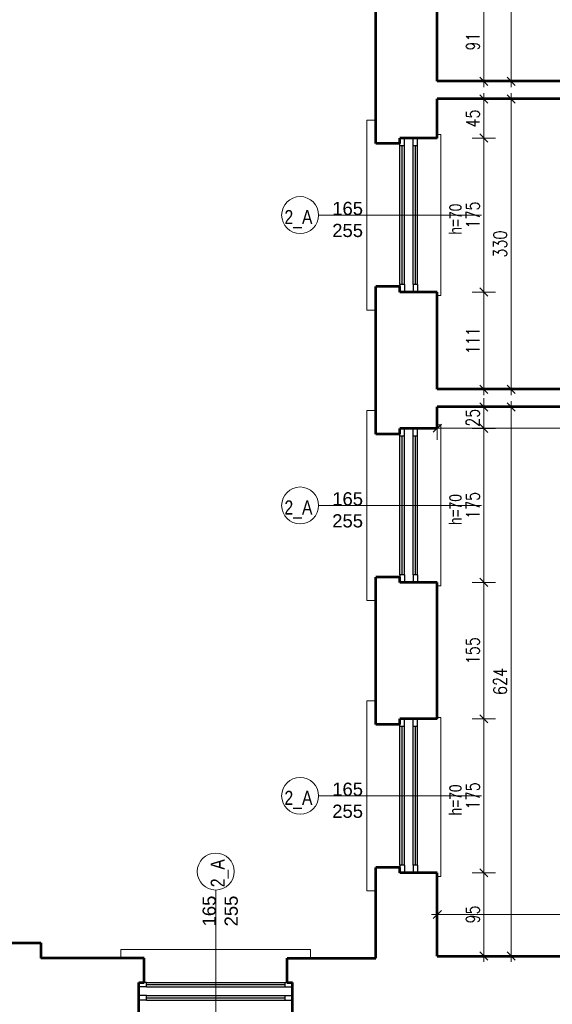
# Model space of a CAD drawing. Header units: millimetres. Extents: x 56977 to 67992, y 30187 to 42235.
# Tile 17 of 130: x 58559 to 59164, y 33924 to 35043. Entities that reach past the tile are written whole.
import ezdxf

# ---------------------------------------------------------------- set-up
doc = ezdxf.new("R2010")
doc.units = ezdxf.units.MM
doc.header["$MEASUREMENT"] = 0
doc.layers.get('0').update_dxf_attribs({"lineweight": 13})
doc.layers.get('DEFPOINTS').update_dxf_attribs({"lineweight": 13})
doc.layers.add('AI-OKNA', color=4, linetype='Continuous')
for name, color, linetype, lineweight in [('AI-OPISY', 3, 'Continuous', 13), ('AI_MURY', 40, 'Continuous', 53), ('AI_WIDOK', 8, 'Continuous', 13), ('Lines', 7, 'Continuous', 13), ('wymiary', 8, 'Continuous', 13)]:
    doc.layers.add(name, color=color, linetype=linetype, lineweight=lineweight)
doc.styles.get("Standard").update_dxf_attribs({"font": 'txt.shx'})
doc.styles.add('Style-ROMANS', font='ROMANS.shx')
doc.styles.add('WYMIAROWY-08', font='ROMANS.shx', dxfattribs={"width": 0.8})
doc.dimstyles.new('DYBY', dxfattribs={"dimscale": 100, "dimtxt": 0.15, "dimasz": 0.05, "dimexe": 0.05, "dimexo": 0.1, "dimgap": 0.05, "dimtad": 1, "dimdec": 0, "dimdsep": 46, "dimlunit": 5, "dimtxsty": 'WYMIAROWY-08', "dimblk": 'M_STRZ', "dimcen": 0.1, "dimse1": 1, "dimse2": 1, "dimclrd": 7, "dimclre": 7, "dimclrt": 1, "dimadec": 0, "dimazin": 0, "dimtfac": 1, "dimtdec": 0, "dimtmove": 2, "dimatfit": 3, "dimldrblk": 'M_STRZ', "dimfxl": 0, "dimtolj": 1, "dimarcsym": 0})

# ---------------------------------------------------------------- blocks, each defined once
blk = doc.blocks.new('M_STRZ')
for p, q in [((0, 2.66), (0, 0)), ((-1.33, 0), (1.33, 0)), ((-0.94, -0.94), (0.94, 0.94)), ((0, 0), (0, -2.66))]:
    blk.add_line(p, q)
blk = doc.blocks.new('*U545')
at = {"layer": 'DEFPOINTS', "color": 0}
for p in [(59033.5, 34953.1), (59033.5, 34908.6), (59086.4, 34908.6)]:
    blk.add_point(p, dxfattribs=at)
at = {"layer": 'wymiary', "color": 7, "lineweight": -2}
blk.add_line((59086.4, 34948.1), (59086.4, 34913.6), dxfattribs=at)
at = {"layer": 'wymiary', "color": 7, "lineweight": -2, "xscale": 5, "yscale": 5, "zscale": 5}
for p, rotation in [((59086.4, 34953.1), 90), ((59086.4, 34908.6), 270)]:
    blk.add_blockref('M_STRZ', p, dxfattribs=dict(at, rotation=rotation))
at = {"layer": 'wymiary', "color": 1, "insert": (59073.9, 34930.8), "char_height": 15, "attachment_point": 5, "rotation": 90, "style": 'WYMIAROWY-08'}
blk.add_mtext('45', dxfattribs=at)
blk = doc.blocks.new('*D2078')
at = {"layer": 'DEFPOINTS'}
for p in [(59033.5, 34953.1), (59073.9, 34941.4), (59033.5, 34908.6), (59086.4, 34908.6)]:
    blk.add_point(p, dxfattribs=at)
at = {"layer": 'wymiary', "color": 7}
blk.add_blockref('*U545', (0, 0), dxfattribs=at)
blk = doc.blocks.new('*U546')
at = {"layer": 'DEFPOINTS', "color": 0}
for p in [(59033.5, 34908.6), (59033.5, 34733.6), (59086.4, 34733.6)]:
    blk.add_point(p, dxfattribs=at)
at = {"layer": 'wymiary', "color": 7, "lineweight": -2}
blk.add_line((59086.4, 34903.6), (59086.4, 34738.6), dxfattribs=at)
at = {"layer": 'wymiary', "color": 7, "lineweight": -2, "xscale": 5, "yscale": 5, "zscale": 5}
for p, rotation in [((59086.4, 34908.6), 90), ((59086.4, 34733.6), 270)]:
    blk.add_blockref('M_STRZ', p, dxfattribs=dict(at, rotation=rotation))
at = {"layer": 'wymiary', "color": 1, "insert": (59073.9, 34821.1), "char_height": 15, "attachment_point": 5, "rotation": 90, "style": 'WYMIAROWY-08'}
blk.add_mtext('175', dxfattribs=at)
blk = doc.blocks.new('*D2079')
at = {"layer": 'DEFPOINTS'}
for p in [(59033.5, 34908.6), (59073.9, 34836.5), (59033.5, 34733.6), (59086.4, 34733.6)]:
    blk.add_point(p, dxfattribs=at)
at = {"layer": 'wymiary', "color": 7}
blk.add_blockref('*U546', (0, 0), dxfattribs=at)
blk = doc.blocks.new('*U547')
at = {"layer": 'DEFPOINTS', "color": 0}
for p in [(59033.5, 34733.6), (59033.5, 34623.1), (59086.4, 34623.1)]:
    blk.add_point(p, dxfattribs=at)
at = {"layer": 'wymiary', "color": 7, "lineweight": -2}
blk.add_line((59086.4, 34728.6), (59086.4, 34628.1), dxfattribs=at)
at = {"layer": 'wymiary', "color": 7, "lineweight": -2, "xscale": 5, "yscale": 5, "zscale": 5}
for p, rotation in [((59086.4, 34733.6), 90), ((59086.4, 34623.1), 270)]:
    blk.add_blockref('M_STRZ', p, dxfattribs=dict(at, rotation=rotation))
at = {"layer": 'wymiary', "color": 1, "insert": (59073.9, 34678.3), "char_height": 15, "attachment_point": 5, "rotation": 90, "style": 'WYMIAROWY-08'}
blk.add_mtext('111', dxfattribs=at)
blk = doc.blocks.new('*D2080')
at = {"layer": 'DEFPOINTS'}
for p in [(59033.5, 34733.6), (59073.9, 34693.8), (59033.5, 34623.1), (59086.4, 34623.1)]:
    blk.add_point(p, dxfattribs=at)
at = {"layer": 'wymiary', "color": 7}
blk.add_blockref('*U547', (0, 0), dxfattribs=at)
blk = doc.blocks.new('*U548')
at = {"layer": 'DEFPOINTS', "color": 0}
for p in [(59033.5, 34603.1), (59033.5, 34578.6), (59086.4, 34578.6)]:
    blk.add_point(p, dxfattribs=at)
at = {"layer": 'wymiary', "color": 7, "lineweight": -2}
for p, q in [((59086.4, 34608.1), (59086.4, 34613.1)), ((59086.4, 34603.1), (59086.4, 34578.6)), ((59086.4, 34573.6), (59086.4, 34568.6))]:
    blk.add_line(p, q, dxfattribs=at)
at = {"layer": 'wymiary', "color": 7, "lineweight": -2, "xscale": 5, "yscale": 5, "zscale": 5}
for p, rotation in [((59086.4, 34603.1), 270), ((59086.4, 34578.6), 90)]:
    blk.add_blockref('M_STRZ', p, dxfattribs=dict(at, rotation=rotation))
at = {"layer": 'wymiary', "color": 1, "insert": (59073.9, 34590.8), "char_height": 15, "attachment_point": 5, "rotation": 90, "style": 'WYMIAROWY-08'}
blk.add_mtext('25', dxfattribs=at)
blk = doc.blocks.new('*D2081')
at = {"layer": 'DEFPOINTS'}
for p in [(59033.5, 34603.1), (59073.9, 34601.4), (59033.5, 34578.6), (59086.4, 34578.6)]:
    blk.add_point(p, dxfattribs=at)
at = {"layer": 'wymiary', "color": 7}
blk.add_blockref('*U548', (0, 0), dxfattribs=at)
blk = doc.blocks.new('*U549')
at = {"layer": 'DEFPOINTS', "color": 0}
for p in [(59033.5, 34578.6), (59033.5, 34403.6), (59086.4, 34403.6)]:
    blk.add_point(p, dxfattribs=at)
at = {"layer": 'wymiary', "color": 7, "lineweight": -2}
blk.add_line((59086.4, 34573.6), (59086.4, 34408.6), dxfattribs=at)
at = {"layer": 'wymiary', "color": 7, "lineweight": -2, "xscale": 5, "yscale": 5, "zscale": 5}
for p, rotation in [((59086.4, 34578.6), 90), ((59086.4, 34403.6), 270)]:
    blk.add_blockref('M_STRZ', p, dxfattribs=dict(at, rotation=rotation))
at = {"layer": 'wymiary', "color": 1, "insert": (59073.9, 34491.1), "char_height": 15, "attachment_point": 5, "rotation": 90, "style": 'WYMIAROWY-08'}
blk.add_mtext('175', dxfattribs=at)
blk = doc.blocks.new('*D2082')
at = {"layer": 'DEFPOINTS'}
for p in [(59033.5, 34578.6), (59073.9, 34506.5), (59033.5, 34403.6), (59086.4, 34403.6)]:
    blk.add_point(p, dxfattribs=at)
at = {"layer": 'wymiary', "color": 7}
blk.add_blockref('*U549', (0, 0), dxfattribs=at)
blk = doc.blocks.new('*U550')
at = {"layer": 'DEFPOINTS', "color": 0}
for p in [(59033.5, 34403.6), (59033.5, 34248.6), (59086.4, 34248.6)]:
    blk.add_point(p, dxfattribs=at)
at = {"layer": 'wymiary', "color": 7, "lineweight": -2}
blk.add_line((59086.4, 34398.6), (59086.4, 34253.6), dxfattribs=at)
at = {"layer": 'wymiary', "color": 7, "lineweight": -2, "xscale": 5, "yscale": 5, "zscale": 5}
for p, rotation in [((59086.4, 34403.6), 90), ((59086.4, 34248.6), 270)]:
    blk.add_blockref('M_STRZ', p, dxfattribs=dict(at, rotation=rotation))
at = {"layer": 'wymiary', "color": 1, "insert": (59073.9, 34326.1), "char_height": 15, "attachment_point": 5, "rotation": 90, "style": 'WYMIAROWY-08'}
blk.add_mtext('155', dxfattribs=at)
blk = doc.blocks.new('*D2083')
at = {"layer": 'DEFPOINTS'}
for p in [(59033.5, 34403.6), (59073.9, 34341.5), (59033.5, 34248.6), (59086.4, 34248.6)]:
    blk.add_point(p, dxfattribs=at)
at = {"layer": 'wymiary', "color": 7}
blk.add_blockref('*U550', (0, 0), dxfattribs=at)
blk = doc.blocks.new('*U551')
at = {"layer": 'DEFPOINTS', "color": 0}
for p in [(59033.5, 34248.6), (59033.5, 34073.6), (59086.4, 34073.6)]:
    blk.add_point(p, dxfattribs=at)
at = {"layer": 'wymiary', "color": 7, "lineweight": -2}
blk.add_line((59086.4, 34243.6), (59086.4, 34078.6), dxfattribs=at)
at = {"layer": 'wymiary', "color": 7, "lineweight": -2, "xscale": 5, "yscale": 5, "zscale": 5}
for p, rotation in [((59086.4, 34248.6), 90), ((59086.4, 34073.6), 270)]:
    blk.add_blockref('M_STRZ', p, dxfattribs=dict(at, rotation=rotation))
at = {"layer": 'wymiary', "color": 1, "insert": (59073.9, 34161.1), "char_height": 15, "attachment_point": 5, "rotation": 90, "style": 'WYMIAROWY-08'}
blk.add_mtext('175', dxfattribs=at)
blk = doc.blocks.new('*D2084')
at = {"layer": 'DEFPOINTS'}
for p in [(59033.5, 34248.6), (59073.9, 34176.5), (59033.5, 34073.6), (59086.4, 34073.6)]:
    blk.add_point(p, dxfattribs=at)
at = {"layer": 'wymiary', "color": 7}
blk.add_blockref('*U551', (0, 0), dxfattribs=at)
blk = doc.blocks.new('*U552')
at = {"layer": 'DEFPOINTS', "color": 0}
for p in [(59033.5, 34073.6), (59033.5, 33979.1), (59086.4, 33979.1)]:
    blk.add_point(p, dxfattribs=at)
at = {"layer": 'wymiary', "color": 7, "lineweight": -2}
blk.add_line((59086.4, 34068.6), (59086.4, 33984.1), dxfattribs=at)
at = {"layer": 'wymiary', "color": 7, "lineweight": -2, "xscale": 5, "yscale": 5, "zscale": 5}
for p, rotation in [((59086.4, 34073.6), 90), ((59086.4, 33979.1), 270)]:
    blk.add_blockref('M_STRZ', p, dxfattribs=dict(at, rotation=rotation))
at = {"layer": 'wymiary', "color": 1, "insert": (59073.9, 34026.3), "char_height": 15, "attachment_point": 5, "rotation": 90, "style": 'WYMIAROWY-08'}
blk.add_mtext('95', dxfattribs=at)
blk = doc.blocks.new('*D2085')
at = {"layer": 'DEFPOINTS'}
for p in [(59033.5, 34073.6), (59073.9, 34036.9), (59033.5, 33979.1), (59086.4, 33979.1)]:
    blk.add_point(p, dxfattribs=at)
at = {"layer": 'wymiary', "color": 7}
blk.add_blockref('*U552', (0, 0), dxfattribs=at)
blk = doc.blocks.new('*U558')
at = {"layer": 'DEFPOINTS', "color": 0}
for p in [(59033.5, 34953.1), (59033.5, 34623.1), (59117.5, 34623.1)]:
    blk.add_point(p, dxfattribs=at)
at = {"layer": 'wymiary', "color": 7, "lineweight": -2}
blk.add_line((59117.5, 34948.1), (59117.5, 34628.1), dxfattribs=at)
at = {"layer": 'wymiary', "color": 7, "lineweight": -2, "xscale": 5, "yscale": 5, "zscale": 5}
for p, rotation in [((59117.5, 34953.1), 90), ((59117.5, 34623.1), 270)]:
    blk.add_blockref('M_STRZ', p, dxfattribs=dict(at, rotation=rotation))
at = {"layer": 'wymiary', "color": 1, "insert": (59105, 34788.1), "char_height": 15, "attachment_point": 5, "rotation": 90, "style": 'WYMIAROWY-08'}
blk.add_mtext('330', dxfattribs=at)
blk = doc.blocks.new('*D2091')
at = {"layer": 'DEFPOINTS'}
for p in [(59033.5, 34953.1), (59105, 34804.4), (59033.5, 34623.1), (59117.5, 34623.1)]:
    blk.add_point(p, dxfattribs=at)
at = {"layer": 'wymiary', "color": 7}
blk.add_blockref('*U558', (0, 0), dxfattribs=at)
blk = doc.blocks.new('*U559')
at = {"layer": 'DEFPOINTS', "color": 0}
for p in [(59033.5, 34603.1), (59033.5, 33979.1), (59117.5, 33979.1)]:
    blk.add_point(p, dxfattribs=at)
at = {"layer": 'wymiary', "color": 7, "lineweight": -2}
blk.add_line((59117.5, 34598.1), (59117.5, 33984.1), dxfattribs=at)
at = {"layer": 'wymiary', "color": 7, "lineweight": -2, "xscale": 5, "yscale": 5, "zscale": 5}
for p, rotation in [((59117.5, 34603.1), 90), ((59117.5, 33979.1), 270)]:
    blk.add_blockref('M_STRZ', p, dxfattribs=dict(at, rotation=rotation))
at = {"layer": 'wymiary', "color": 1, "insert": (59105, 34291.1), "char_height": 15, "attachment_point": 5, "rotation": 90, "style": 'WYMIAROWY-08'}
blk.add_mtext('624', dxfattribs=at)
blk = doc.blocks.new('*D2092')
at = {"layer": 'DEFPOINTS'}
for p in [(59033.5, 34603.1), (59105, 34307.1), (59033.5, 33979.1), (59117.5, 33979.1)]:
    blk.add_point(p, dxfattribs=at)
at = {"layer": 'wymiary', "color": 7}
blk.add_blockref('*U559', (0, 0), dxfattribs=at)
blk = doc.blocks.new('*U1354')
at = {"layer": 'DEFPOINTS', "color": 0}
for p in [(59033.5, 35063.6), (59033.5, 34973.1), (59086.4, 34973.1)]:
    blk.add_point(p, dxfattribs=at)
at = {"layer": 'wymiary', "color": 7, "lineweight": -2}
blk.add_line((59086.4, 35058.6), (59086.4, 34978.1), dxfattribs=at)
at = {"layer": 'wymiary', "color": 7, "lineweight": -2, "xscale": 5, "yscale": 5, "zscale": 5}
for p, rotation in [((59086.4, 35063.6), 90), ((59086.4, 34973.1), 270)]:
    blk.add_blockref('M_STRZ', p, dxfattribs=dict(at, rotation=rotation))
at = {"layer": 'wymiary', "color": 1, "insert": (59073.9, 35018.3), "char_height": 15, "attachment_point": 5, "rotation": 90, "style": 'WYMIAROWY-08'}
blk.add_mtext('91', dxfattribs=at)
blk = doc.blocks.new('*D2885')
at = {"layer": 'DEFPOINTS'}
for p in [(59033.5, 35063.6), (59073.9, 35028.9), (59033.5, 34973.1), (59086.4, 34973.1)]:
    blk.add_point(p, dxfattribs=at)
at = {"layer": 'wymiary', "color": 7}
blk.add_blockref('*U1354', (0, 0), dxfattribs=at)
blk = doc.blocks.new('*U1355')
at = {"layer": 'DEFPOINTS', "color": 0}
for p in [(59033.5, 35333.1), (59033.5, 34973.1), (59117.5, 34973.1)]:
    blk.add_point(p, dxfattribs=at)
at = {"layer": 'wymiary', "color": 7, "lineweight": -2}
blk.add_line((59117.5, 35328.1), (59117.5, 34978.1), dxfattribs=at)
at = {"layer": 'wymiary', "color": 7, "lineweight": -2, "xscale": 5, "yscale": 5, "zscale": 5}
for p, rotation in [((59117.5, 35333.1), 90), ((59117.5, 34973.1), 270)]:
    blk.add_blockref('M_STRZ', p, dxfattribs=dict(at, rotation=rotation))
at = {"layer": 'wymiary', "color": 1, "insert": (59105, 35153.1), "char_height": 15, "attachment_point": 5, "rotation": 90, "style": 'WYMIAROWY-08'}
blk.add_mtext('360', dxfattribs=at)
blk = doc.blocks.new('*D2886')
at = {"layer": 'DEFPOINTS'}
for p in [(59033.5, 35333.1), (59105, 35169.4), (59033.5, 34973.1), (59117.5, 34973.1)]:
    blk.add_point(p, dxfattribs=at)
at = {"layer": 'wymiary', "color": 7}
blk.add_blockref('*U1355', (0, 0), dxfattribs=at)
blk = doc.blocks.new('*U1363')
at = {"layer": 'DEFPOINTS', "color": 0}
for p in [(59033.5, 34026.3), (59618.6, 34026.3), (59618.6, 34026.3)]:
    blk.add_point(p, dxfattribs=at)
at = {"layer": 'wymiary', "color": 7, "lineweight": -2}
blk.add_line((59038.5, 34026.3), (59613.6, 34026.3), dxfattribs=at)
at = {"layer": 'wymiary', "color": 7, "lineweight": -2, "xscale": 5, "yscale": 5, "zscale": 5, "rotation": 180}
blk.add_blockref('M_STRZ', (59033.5, 34026.3), dxfattribs=at)
at = {"layer": 'wymiary', "color": 7, "lineweight": -2, "xscale": 5, "yscale": 5, "zscale": 5}
blk.add_blockref('M_STRZ', (59618.6, 34026.3), dxfattribs=at)
at = {"layer": 'wymiary', "color": 1, "insert": (59326.1, 34038.8), "char_height": 15, "attachment_point": 5, "style": 'WYMIAROWY-08'}
blk.add_mtext('585', dxfattribs=at)
blk = doc.blocks.new('*D2894')
at = {"layer": 'DEFPOINTS'}
for p in [(59309.8, 34038.8), (59033.5, 34026.3), (59618.6, 34026.3), (59618.6, 34026.3)]:
    blk.add_point(p, dxfattribs=at)
at = {"layer": 'wymiary', "color": 7}
blk.add_blockref('*U1363', (0, 0), dxfattribs=at)
blk = doc.blocks.new('*U1392')
at = {"layer": 'DEFPOINTS', "color": 0}
for p in [(59033.5, 34603.1), (59433.6, 34603.1), (59433.6, 34579)]:
    blk.add_point(p, dxfattribs=at)
at = {"layer": 'wymiary', "color": 7, "lineweight": -2}
blk.add_line((59038.5, 34578.9), (59428.6, 34579), dxfattribs=at)
at = {"layer": 'wymiary', "color": 7, "lineweight": -2, "xscale": 5.000000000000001, "yscale": 5.000000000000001, "zscale": 5}
for p, rotation in [((59033.5, 34578.9), 180.0028487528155), ((59433.6, 34579), 0.00284875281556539)]:
    blk.add_blockref('M_STRZ', p, dxfattribs=dict(at, rotation=rotation))
at = {"layer": 'wymiary', "color": 1, "insert": (59233.6, 34591.4), "char_height": 15, "attachment_point": 5, "rotation": 0.0028, "style": 'WYMIAROWY-08'}
blk.add_mtext('400', dxfattribs=at)
blk = doc.blocks.new('*D2923')
at = {"layer": 'DEFPOINTS'}
for p in [(59033.5, 34603.1), (59433.6, 34603.1), (59433.6, 34579), (59217.3, 34566.4)]:
    blk.add_point(p, dxfattribs=at)
at = {"layer": 'wymiary', "color": 7}
blk.add_blockref('*U1392', (0, 0), dxfattribs=at)

msp = doc.modelspace()

# ---------------------------------------------------------------- linework, layer by layer
at = {"layer": 'AI-OKNA'}
for p, q in [((58991, 34899.8), (58991, 34902.3)), ((58996, 34899.8), (58991, 34899.8)), ((58991, 34742.3), (58991, 34899.8)), ((58993.5, 34742.3), (58993.5, 34899.8)), ((58996, 34899.8), (58996, 34908.6)), ((58996, 34742.3), (58996, 34899.8)), ((59006, 34899.8), (59006, 34908.6)), ((59011, 34899.8), (59006, 34899.8)), ((59006, 34742.3), (59006, 34899.8)), ((59008.5, 34742.3), (59008.5, 34899.8)), ((59011, 34899.8), (59011, 34908.6)), ((59011, 34742.3), (59011, 34899.8)), ((58996, 34742.3), (58991, 34742.3)), ((58991, 34742.3), (58991, 34739.8)), ((58996, 34742.3), (58996, 34733.6)), ((59006, 34742.3), (59006, 34733.6)), ((59011, 34742.3), (59006, 34742.3)), ((59011, 34742.3), (59011, 34733.6)), ((58996, 34569.8), (58996, 34578.6)), ((59006, 34569.8), (59006, 34578.6)), ((59011, 34569.8), (59011, 34578.6)), ((58991, 34569.8), (58991, 34572.3)), ((58996, 34569.8), (58991, 34569.8)), ((58991, 34412.3), (58991, 34569.8)), ((58993.5, 34412.3), (58993.5, 34569.8)), ((58996, 34412.3), (58996, 34569.8)), ((59011, 34569.8), (59006, 34569.8)), ((59006, 34412.3), (59006, 34569.8)), ((59008.5, 34412.3), (59008.5, 34569.8)), ((59011, 34412.3), (59011, 34569.8)), ((58996, 34412.3), (58991, 34412.3)), ((58991, 34412.3), (58991, 34409.8)), ((58996, 34412.3), (58996, 34403.6)), ((59006, 34412.3), (59006, 34403.6)), ((59011, 34412.3), (59006, 34412.3)), ((59011, 34412.3), (59011, 34403.6)), ((58991, 34239.8), (58991, 34242.3)), ((58996, 34239.8), (58991, 34239.8)), ((58991, 34082.3), (58991, 34239.8)), ((58993.5, 34082.3), (58993.5, 34239.8)), ((58996, 34239.8), (58996, 34248.6)), ((58996, 34082.3), (58996, 34239.8)), ((59006, 34239.8), (59006, 34248.6)), ((59011, 34239.8), (59006, 34239.8)), ((59006, 34082.3), (59006, 34239.8)), ((59008.5, 34082.3), (59008.5, 34239.8)), ((59011, 34239.8), (59011, 34248.6)), ((59011, 34082.3), (59011, 34239.8)), ((58996, 34082.3), (58991, 34082.3)), ((58991, 34082.3), (58991, 34079.8)), ((58996, 34082.3), (58996, 34073.6)), ((59006, 34082.3), (59006, 34073.6)), ((59011, 34082.3), (59006, 34082.3)), ((59011, 34082.3), (59011, 34073.6)), ((58702.8, 33949.1), (58700.3, 33949.1)), ((58702.8, 33944.1), (58702.8, 33949.1)), ((58702.8, 33949.1), (58860.3, 33949.1)), ((58860.3, 33944.1), (58860.3, 33949.1)), ((58860.3, 33949.1), (58862.8, 33949.1)), ((58702.8, 33944.1), (58694, 33944.1)), ((58702.8, 33946.6), (58860.3, 33946.6)), ((58702.8, 33944.1), (58860.3, 33944.1)), ((58860.3, 33944.1), (58869, 33944.1)), ((58702.8, 33934.1), (58694, 33934.1)), ((58702.8, 33929.1), (58694, 33929.1)), ((58702.8, 33929.1), (58702.8, 33934.1)), ((58702.8, 33934.1), (58860.3, 33934.1)), ((58702.8, 33931.6), (58860.3, 33931.6)), ((58702.8, 33929.1), (58860.3, 33929.1)), ((58860.3, 33934.1), (58869, 33934.1)), ((58860.3, 33929.1), (58860.3, 33934.1)), ((58860.3, 33929.1), (58869, 33929.1))]:
    msp.add_line(p, q, dxfattribs=at)
at = {"layer": 'AI-OPISY'}
for p, q in [((58898.5, 34821.1), (59083.6, 34821.1)), ((58898.5, 34491.1), (59083.6, 34491.1)), ((58898.5, 34161.1), (59083.6, 34161.1)), ((58781.5, 34054.1), (58781.5, 33869))]:
    msp.add_line(p, q, dxfattribs=at)
for centre in [(58877.5, 34821.1), (58877.5, 34491.1), (58877.5, 34161.1), (58781.5, 34075.1)]:
    msp.add_circle(centre, 21, dxfattribs=at)
at = {"layer": 'AI_MURY'}
for p, q in [((58963.5, 34902.3), (58963.5, 35069.8)), ((59033.5, 34973.1), (59033.5, 35063.6)), ((59033.5, 34973.1), (59033.5, 35063.6)), ((59433.6, 34973.1), (59033.5, 34973.1)), ((59033.5, 34908.6), (59033.5, 34953.1)), ((59033.5, 34908.6), (59033.5, 34953.1)), ((59433.6, 34953.1), (59033.5, 34953.1)), ((58991, 34902.3), (58963.5, 34902.3)), ((58991, 34902.3), (58991, 34908.6)), ((59033.5, 34908.6), (58991, 34908.6)), ((58963.5, 34572.3), (58963.5, 34739.8)), ((58991, 34739.8), (58963.5, 34739.8)), ((58991, 34733.6), (58991, 34739.8)), ((59033.5, 34733.6), (58991, 34733.6)), ((59033.5, 34623.1), (59033.5, 34733.6)), ((59433.6, 34623.1), (59033.5, 34623.1)), ((59033.5, 34578.6), (59033.5, 34603.1)), ((59433.6, 34603.1), (59033.5, 34603.1)), ((58991, 34572.3), (58991, 34578.6)), ((59033.5, 34578.6), (58991, 34578.6)), ((58991, 34572.3), (58963.5, 34572.3)), ((58963.5, 34242.3), (58963.5, 34409.8)), ((58991, 34409.8), (58963.5, 34409.8)), ((58991, 34403.6), (58991, 34409.8)), ((59033.5, 34403.6), (58991, 34403.6)), ((59033.5, 34248.6), (59033.5, 34403.6)), ((58991, 34242.3), (58963.5, 34242.3)), ((58991, 34242.3), (58991, 34248.6)), ((59033.5, 34248.6), (58991, 34248.6)), ((58963.5, 33976.6), (58963.5, 34079.8)), ((58991, 34079.8), (58963.5, 34079.8)), ((58991, 34073.6), (58991, 34079.8)), ((59033.5, 34073.6), (58991, 34073.6)), ((59033.5, 33979.1), (59033.5, 34073.6)), ((58369.5, 33994.1), (58582.5, 33994.1)), ((58582.5, 33994.1), (58582.5, 33976.6)), ((58700.3, 33976.6), (58582.5, 33976.6)), ((58700.3, 33949.1), (58700.3, 33976.6)), ((58862.8, 33949.1), (58862.8, 33976.6)), ((58862.8, 33976.6), (58963.5, 33976.6)), ((59033.5, 33979.1), (59618.6, 33979.1)), ((58694, 33909.1), (58694, 33949.1)), ((58694, 33949.1), (58700.3, 33949.1)), ((58862.8, 33949.1), (58869, 33949.1)), ((58869, 33909.1), (58869, 33949.1))]:
    msp.add_line(p, q, dxfattribs=at)
at = {"layer": 'AI_WIDOK', "color": 251, "linetype": 'Continuous'}
for p, q in [((58953.5, 34713.2), (58953.5, 34929)), ((59037.5, 34729.6), (59037.5, 34912.6)), ((58953.5, 34383.2), (58953.5, 34599)), ((59037.5, 34399.6), (59037.5, 34582.6)), ((58953.5, 34053.2), (58953.5, 34269)), ((59037.5, 34250.1), (59033.5, 34250.1)), ((59037.5, 34069.6), (59037.5, 34250.1))]:
    msp.add_line(p, q, dxfattribs=at)
at = {"layer": 'Lines', "color": 251, "linetype": 'Continuous'}
for p, q in [((58953.5, 34929), (58963.5, 34929)), ((59033.5, 34912.6), (59037.5, 34912.6)), ((59033.5, 34729.6), (59037.5, 34729.6)), ((58953.5, 34713.2), (58963.5, 34713.2)), ((58953.5, 34599), (58963.5, 34599)), ((59033.5, 34582.6), (59037.5, 34582.6)), ((59033.5, 34399.6), (59037.5, 34399.6)), ((58953.5, 34383.2), (58963.5, 34383.2)), ((58953.5, 34269), (58963.5, 34269)), ((59033.5, 34069.6), (59037.5, 34069.6)), ((58953.5, 34053.2), (58963.5, 34053.2)), ((58673.7, 33986.6), (58889.4, 33986.6)), ((58673.7, 33986.6), (58673.7, 33976.6)), ((58889.4, 33986.6), (58889.4, 33976.6))]:
    msp.add_line(p, q, dxfattribs=at)

# ---------------------------------------------------------------- texts
at = {"layer": 'AI-OPISY', "char_height": 15, "width": 45.29, "attachment_point": 8}
for insert in [(58931.5, 34795.9), (58931.5, 34465.9), (58931.5, 34135.9)]:
    msp.add_mtext('\\fArial|b0|i0|c238|p39;165\\P255', dxfattribs=dict(at, insert=insert))
at = {"layer": 'AI-OPISY', "char_height": 14, "attachment_point": 7, "rotation": 90, "line_spacing_factor": 0.722892, "style": 'WYMIAROWY-08'}
for insert in [(59061.3, 34798.8), (59061.3, 34468.8), (59061.3, 34138.8)]:
    msp.add_mtext('\\fArial|b0|i0|c238|p39;h=70', dxfattribs=dict(at, insert=insert))
at = {"layer": 'AI-OPISY', "char_height": 16, "width": 20.64, "attachment_point": 7, "style": 'WYMIAROWY-08'}
for insert in [(58859.7, 34806.2), (58859.7, 34476.2), (58859.7, 34146.2)]:
    msp.add_mtext('\\fArial|b0|i0|c238|p39;2_A', dxfattribs=dict(at, insert=insert))
at = {"layer": 'AI-OPISY', "insert": (58796.4, 34057.3), "char_height": 16, "width": 20.64, "attachment_point": 7, "rotation": 90, "style": 'WYMIAROWY-08'}
msp.add_mtext('\\fArial|b0|i0|c238|p39;2_A', dxfattribs=at)
at = {"layer": 'AI-OPISY', "insert": (58806.8, 34030.2), "char_height": 15, "width": 45.29, "attachment_point": 8, "rotation": 90}
msp.add_mtext('\\fArial|b0|i0|c238|p39;165\\P255', dxfattribs=at)

# ---------------------------------------------------------------- dimensions: what is measured, and where the dimension line sits
at = {"layer": 'wymiary', "color": 7}
for base, p1, p2, angle, picture, middle in [((59117.5, 34973.1), (59033.5, 35333.1), (59033.5, 34973.1), 270, '*D2886', (59105, 35169.4)), ((59086.4041257, 34973.0682989), (59033.5352819, 35063.5682989), (59033.5352819, 34973.0682989), 270, '*D2885', (59073.9041257, 35028.9397275)), ((59086.4041257, 34908.5682989), (59033.5352819, 34953.0682989), (59033.5352819, 34908.5682989), 270, '*D2078', (59073.9041257, 34941.4397275)), ((59117.5, 34623.1), (59033.5, 34953.1), (59033.5, 34623.1), 270, '*D2091', (59105, 34804.4)), ((59086.4, 34733.6), (59033.5, 34908.6), (59033.5, 34733.6), 270, '*D2079', (59073.9, 34836.5)), ((59086.4041257, 34623.0682989), (59033.5352819, 34733.5682989), (59033.5352819, 34623.0682989), 270, '*D2080', (59073.9041257, 34693.7968704)), ((59086.4041257, 34578.5682989), (59033.5352819, 34603.0682989), (59033.5352819, 34578.5682989), 270, '*D2081', (59073.9041257, 34601.4397275)), ((59117.5, 33979.1), (59033.5, 34603.1), (59033.5, 33979.1), 270, '*D2092', (59105, 34307.1)), ((59433.6, 34579), (59033.5, 34603.1), (59433.6, 34603.1), 0.0028, '*D2923', (59217.3, 34566.4)), ((59086.4, 34403.6), (59033.5, 34578.6), (59033.5, 34403.6), 270, '*D2082', (59073.9, 34506.5)), ((59086.4, 34248.6), (59033.5, 34403.6), (59033.5, 34248.6), 270, '*D2083', (59073.9, 34341.5)), ((59086.4, 34073.6), (59033.5, 34248.6), (59033.5, 34073.6), 270, '*D2084', (59073.9, 34176.5)), ((59086.4041257, 33979.0682989), (59033.5352819, 34073.5682989), (59033.5352819, 33979.0682989), 270, '*D2085', (59073.9041257, 34036.9397275))]:
    dim = msp.add_linear_dim(base=base, p1=p1, p2=p2, angle=angle, dimstyle='DYBY', override={"dimtad": 0, "dimtxsty": 'Style-ROMANS', "dimcen": 0.001, "dimclrd": 0, "dimclre": 0}, dxfattribs=at)
    dim.commit()
    dim.dimension.update_dxf_attribs({"geometry": picture, "text_midpoint": middle, "dimtype": 128})
dim = msp.add_linear_dim(base=(59618.6, 34026.3), p1=(59033.5, 34026.3), p2=(59618.6, 34026.3), dimstyle='DYBY', override={"dimtad": 0, "dimtxsty": 'Style-ROMANS', "dimcen": 0.001, "dimclrd": 0, "dimclre": 0}, dxfattribs=at)
dim.commit()
dim.dimension.update_dxf_attribs({"geometry": '*D2894', "text_midpoint": (59309.8, 34038.8), "dimtype": 128})

doc.saveas('drawing.dxf')
